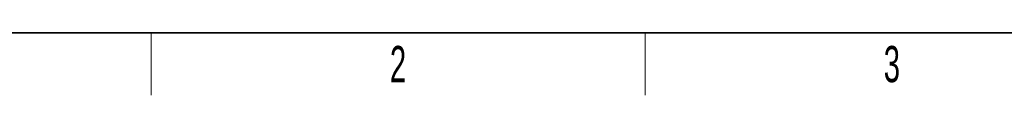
# Model space of a CAD drawing. Header units: millimetres. Extents: x 5 to 418, y 2 to 292.
# Tile 2 of 39: x 61 to 156, y 6 to 12. Entities that reach past the tile are written whole.
import ezdxf

# ---------------------------------------------------------------- set-up
doc = ezdxf.new("R2010")
doc.units = ezdxf.units.MM
doc.layers.add('SLD-0', color=7, linetype='Continuous')
doc.styles.add('SLDTEXTSTYLE0', font='TXT', dxfattribs={"width": 0.605})

msp = doc.modelspace()

# ---------------------------------------------------------------- linework, layer by layer
at = {"layer": 'SLD-0', "lineweight": 35}
msp.add_line((26, 12), (408, 12), dxfattribs=at)
at = {"layer": 'SLD-0', "lineweight": 18}
for p, q in [((73.75, 6), (73.75, 12)), ((121.5, 6), (121.5, 12))]:
    msp.add_line(p, q, dxfattribs=at)

# ---------------------------------------------------------------- texts
at = {"layer": 'SLD-0', "char_height": 3.5, "attachment_point": 2, "style": 'SLDTEXTSTYLE0'}
for s, insert in [('2', (97.6027, 10.743)), ('3', (145.3527, 10.743))]:
    msp.add_mtext(s, dxfattribs=dict(at, insert=insert))

doc.saveas('drawing.dxf')
